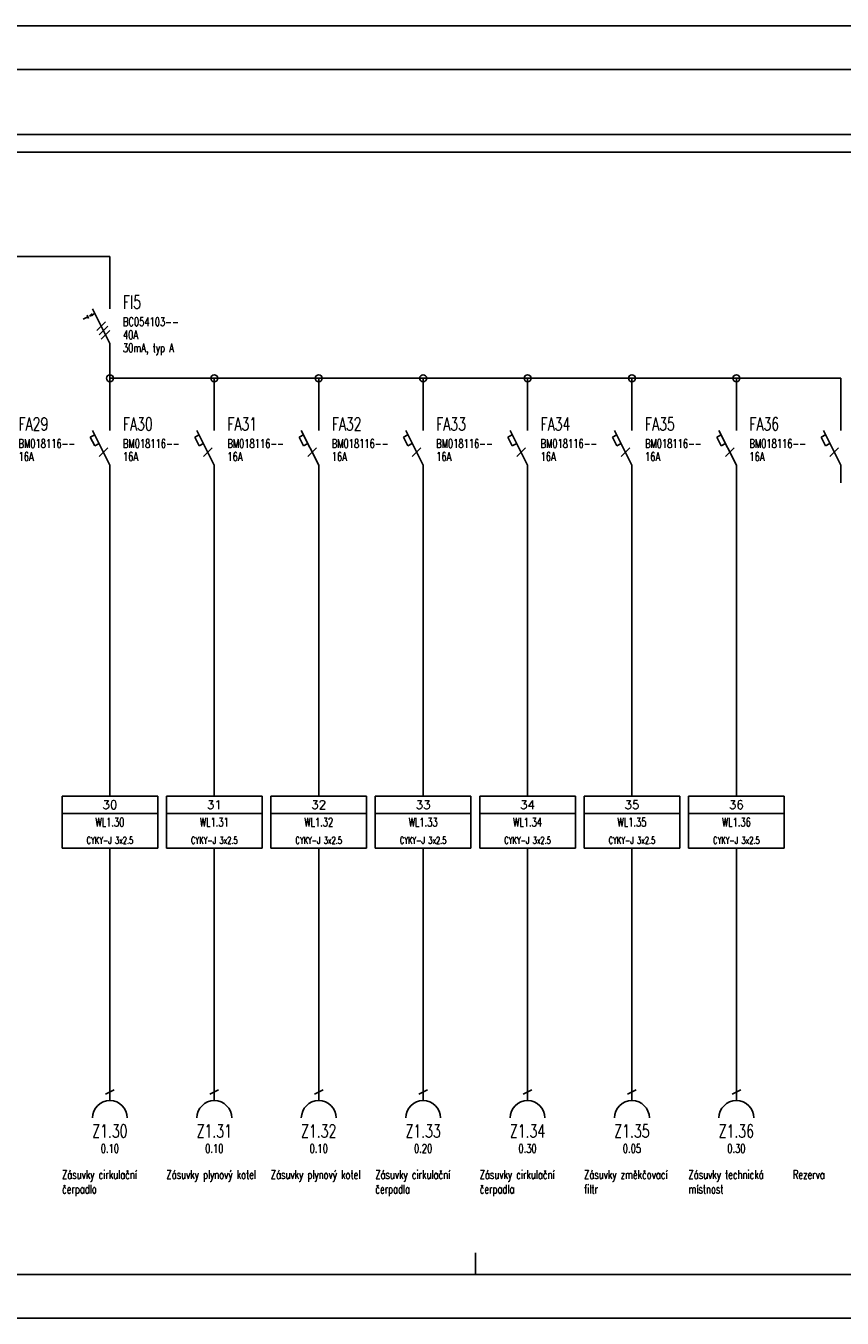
# Model space of a CAD drawing. Extents: x 0 to 1890, y 0 to 297.
# Tile 4 of 7: x 737 to 924, y 0 to 297. Entities that reach past the tile are written whole.
import ezdxf
from ezdxf.enums import TextEntityAlignment as Align

# ---------------------------------------------------------------- set-up
doc = ezdxf.new("R2010")
doc.units = 0
doc.header["$LTSCALE"] = 10
doc.header["$MEASUREMENT"] = 0
doc.layers.get('0').update_dxf_attribs({"linetype": 'CONTINUOUS'})
doc.layers.add('IDENTIFIKACE', color=1, linetype='CONTINUOUS')
doc.layers.add('PAGE1', color=7, linetype='CONTINUOUS')
doc.styles.add('popis', font='romans.shx', dxfattribs={"width": 0.7})
doc.styles.get("Standard").update_dxf_attribs({"font": 'romans.shx', "width": 0.8})

# ---------------------------------------------------------------- blocks, each defined once
blk = doc.blocks.new('ELKM51')
at = {"color": 3, "linetype": 'Continuous'}
blk.add_line((0, 0), (0, -6), dxfattribs=at)
at = {"color": 7, "linetype": 'Continuous'}
blk.add_line((-1, -4.5), (1, -3.5), dxfattribs=at)
at = {"color": 3, "linetype": 'Continuous'}
blk.add_arc((0, -10), 4, 0, 180, dxfattribs=at)
at = {"color": 7, "flags": 8}
blk.add_attdef('SH', text='', height=1.8, dxfattribs=at).set_placement((-1, -2), align=Align.RIGHT)
at = {"color": 1, "linetype": 'Continuous'}
blk.add_attdef('PORADI_ZARIZENI', text='', height=3, dxfattribs=at).set_placement((0, -14.5), align=Align.CENTER)
at = {"color": 7, "linetype": 'Continuous', "flags": 1}
for tag, p in [('PAR1', (-7, -16.5)), ('DRUH_ZARIZENI', (-7, -18.166667))]:
    blk.add_attdef(tag, p, '', height=1, dxfattribs=at)
at = {"color": 7, "linetype": 'Continuous'}
blk.add_attdef('VYKON', text='', height=2, dxfattribs=at).set_placement((0, -18), align=Align.CENTER)
at = {"layer": 'IDENTIFIKACE', "color": 7, "linetype": 'Continuous', "flags": 1}
blk.add_attdef('IDENTIFIKACE', (-7, -19.833333), '', height=1, dxfattribs=at)
blk = doc.blocks.new('ELKF21')
at = {"color": 3, "linetype": 'Continuous'}
for p, q in [((0, -4), (0, 0)), ((0, -12), (-4, -4)), ((0, -16), (0, -12))]:
    blk.add_line(p, q, dxfattribs=at)
at = {"color": 7, "linetype": 'Continuous'}
for p, q in [((-4.5, -5.5), (-3.5, -5)), ((-4.5, -5.5), (-3.5, -7.5)), ((-2.5, -7), (-3.5, -7.5)), ((-2.5, -10), (-0.5, -8))]:
    blk.add_line(p, q, dxfattribs=at)
at = {"color": 7, "flags": 8}
for tag, p in [('SH', (-1, -2)), ('SD', (-1, -16))]:
    blk.add_attdef(tag, text='', height=1.8, dxfattribs=at).set_placement(p, align=Align.RIGHT)
at = {"color": 1, "linetype": 'Continuous'}
blk.add_attdef('PORADI', (3, -4), '', height=3, dxfattribs=at)
at = {"color": 7, "linetype": 'Continuous'}
for tag, p in [('TYP', (3, -8)), ('PARAM1', (3, -11)), ('PARAM2', (3, -14))]:
    blk.add_attdef(tag, p, '', height=2, dxfattribs=at)
for tag, p, flags in [('VETA', (18, -12), 1), ('DRUH', (18, -10), 1), ('INDEX_BLOKU', (18, -14), 9)]:
    blk.add_attdef(tag, p, '', height=1, dxfattribs=dict(at, flags=flags))
blk = doc.blocks.new('ELA11')
at = {"color": 7, "linetype": 'Continuous'}
for p, q in [((11, 0), (-11, 0)), ((-11, 0), (-11, -12)), ((11, -12), (11, 0)), ((-11, -4), (11, -4)), ((-11, -12), (11, -12))]:
    blk.add_line(p, q, dxfattribs=at)
for tag, p, flags in [('DELKA', (12, -0.60333), 1), ('AKTUALIZACE', (11.928236, -2.261293), 1), ('VETA_KABELU', (12, -6), 1), ('DRUH_KABELU', (12, -4), 1), ('ODKUD', (12, -7.91972), 9), ('KAM', (12, -9.91972), 9), ('INDEX_ODKUD', (12, -11.91972), 9), ('INDEX_KAM', (12, -13.91972), 9)]:
    blk.add_attdef(tag, p, '', height=1, dxfattribs=dict(at, flags=flags))
at = {"color": 7, "linetype": 'Continuous', "flags": 8}
blk.add_attdef('VYVOD', text='', height=2, dxfattribs=at).set_placement((0, -3), align=Align.CENTER)
at = {"color": 1, "linetype": 'Continuous'}
blk.add_attdef('PORADI_KABELU', text='', height=2, dxfattribs=at).set_placement((0, -7), align=Align.CENTER)
at = {"color": 7, "linetype": 'Continuous'}
blk.add_attdef('TYP_KABELU', text='', height=1.6, dxfattribs=at).set_placement((0, -11), align=Align.CENTER)
blk = doc.blocks.new('ELKCN1')
at = {"color": 4, "linetype": 'Continuous'}
blk.add_line((-12, 0), (12, 0), dxfattribs=at)
at = {"color": 3, "linetype": 'Continuous'}
blk.add_line((0, 0), (0, -8), dxfattribs=at)
blk.add_circle((0, 0), 0.8, dxfattribs=at)
blk = doc.blocks.new('ELKF33')
at = {"color": 3, "linetype": 'Continuous'}
for p, q in [((0, -4), (0, 0)), ((0, -12), (-4, -4)), ((0, -16), (0, -12))]:
    blk.add_line(p, q, dxfattribs=at)
at = {"color": 7, "linetype": 'Continuous'}
for p, q in [((-5.073313, -5.878297), (-6.146625, -6.414953)), ((-5.252198, -5.520526), (-4.894427, -6.236068)), ((-3.463344, -5.073313), (-4.715542, -5.699412)), ((-4.715542, -5.699412), (-4.089443, -5.162755)), ((-4.715542, -5.699412), (-3.910557, -5.520526)), ((-3, -9), (-1, -7)), ((-2.5, -10), (-0.5, -8)), ((-2, -11), (0, -9))]:
    blk.add_line(p, q, dxfattribs=at)
at = {"color": 7, "flags": 8}
for tag, p in [('SH', (-1, -2)), ('SD', (-1, -16))]:
    blk.add_attdef(tag, text='', height=1.8, dxfattribs=at).set_placement(p, align=Align.RIGHT)
at = {"color": 1, "linetype": 'Continuous'}
blk.add_attdef('PORADI', (3, -4), '', height=3, dxfattribs=at)
at = {"color": 7, "linetype": 'Continuous'}
for tag, p in [('TYP', (3, -8)), ('PARAM1', (3, -11)), ('PARAM2', (3, -14))]:
    blk.add_attdef(tag, p, '', height=2, dxfattribs=at)
for tag, p, flags in [('VETA', (18, -12), 1), ('DRUH', (18, -10), 1), ('INDEX_BLOKU', (18, -14), 9)]:
    blk.add_attdef(tag, p, '', height=1, dxfattribs=dict(at, flags=flags))

msp = doc.modelspace()

# ---------------------------------------------------------------- linework, layer by layer
at = {"color": 4, "linetype": 'Continuous'}
for p, q in [((624, 244), (756, 244)), ((756, 216), (768, 216)), ((912, 216), (924, 216))]:
    msp.add_line(p, q, dxfattribs=at)
at = {"color": 3, "linetype": 'Continuous'}
for p, q in [((756, 244), (756, 236)), ((756, 216), (756, 208)), ((924, 216), (924, 208))]:
    msp.add_line(p, q, dxfattribs=at)
msp.add_line((840, 10), (840, 15))
msp.add_lwpolyline([(0, 0), (1890, 0), (1890, 297), (0, 297)], close=True)
msp.add_lwpolyline([(1880, 130.65), (1880, 287), (10, 287), (10, 10), (1680, 10)])
msp.add_circle((756, 216), 0.8, dxfattribs=at)
at = {"layer": 'PAGE1', "color": 4, "linetype": 'Continuous'}
msp.add_line((480, 272), (936, 272), dxfattribs=at)
at = {"layer": 'PAGE1', "linetype": 'Continuous'}
msp.add_line((48, 268), (1320, 268), dxfattribs=at)
at = {"layer": 'PAGE1', "color": 3, "linetype": 'Continuous'}
for p, q in [((756, 220), (756, 216)), ((756, 192), (756, 144)), ((780, 192), (780, 144)), ((804, 192), (804, 144)), ((828, 192), (828, 144)), ((852, 192), (852, 144)), ((876, 192), (876, 144)), ((900, 192), (900, 144)), ((756, 144), (756, 128)), ((780, 144), (780, 128)), ((804, 144), (804, 128)), ((828, 144), (828, 128)), ((852, 144), (852, 128)), ((876, 144), (876, 128)), ((900, 144), (900, 128)), ((756, 142), (756, 120)), ((780, 142), (780, 120)), ((804, 142), (804, 120)), ((828, 142), (828, 120)), ((852, 142), (852, 120)), ((876, 142), (876, 120)), ((900, 142), (900, 120)), ((756, 108), (756, 56)), ((780, 108), (780, 56)), ((804, 108), (804, 56)), ((828, 108), (828, 56)), ((852, 108), (852, 56)), ((876, 108), (876, 56)), ((900, 108), (900, 56))]:
    msp.add_line(p, q, dxfattribs=at)

# ---------------------------------------------------------------- block references
ref = msp.add_blockref('ELKF33', (756, 236), dxfattribs=at)
ref.add_attrib('PORADI', 'FI5', (759, 232), dxfattribs={"layer": '0', "color": 1, "linetype": 'Continuous', "height": 3, "width": 0.7})
ref.add_attrib('TYP', 'BC054103--', (759, 228), dxfattribs={"layer": '0', "color": 7, "linetype": 'Continuous', "height": 2, "width": 0.7})
ref.add_attrib('PARAM1', '40A', (759, 225), dxfattribs={"layer": '0', "color": 7, "linetype": 'Continuous', "height": 2, "width": 0.7})
ref.add_attrib('PARAM2', '30mA, typ A', (759, 222), dxfattribs={"layer": '0', "color": 7, "linetype": 'Continuous', "height": 2, "width": 0.7})
for p in [(780, 216), (804, 216), (828, 216), (852, 216), (876, 216), (900, 216)]:
    msp.add_blockref('ELKCN1', p, dxfattribs=at)
at = {"layer": 'PAGE1', "color": 7, "linetype": 'Continuous'}
ref = msp.add_blockref('ELKF21', (732, 208), dxfattribs=at)
ref.add_attrib('PORADI', 'FA29', (735, 204), dxfattribs={"layer": '0', "color": 1, "linetype": 'Continuous', "height": 3, "width": 0.7})
ref.add_attrib('TYP', 'BM018116--', (735, 200), dxfattribs={"layer": '0', "color": 7, "linetype": 'Continuous', "height": 2, "width": 0.7})
ref.add_attrib('PARAM1', '16A', (735, 197), dxfattribs={"layer": '0', "color": 7, "linetype": 'Continuous', "height": 2, "width": 0.7})
ref = msp.add_blockref('ELKF21', (756, 208), dxfattribs=at)
ref.add_attrib('PORADI', 'FA30', (759, 204), dxfattribs={"layer": '0', "color": 1, "linetype": 'Continuous', "height": 3, "width": 0.7})
ref.add_attrib('TYP', 'BM018116--', (759, 200), dxfattribs={"layer": '0', "color": 7, "linetype": 'Continuous', "height": 2, "width": 0.7})
ref.add_attrib('PARAM1', '16A', (759, 197), dxfattribs={"layer": '0', "color": 7, "linetype": 'Continuous', "height": 2, "width": 0.7})
ref = msp.add_blockref('ELKF21', (780, 208), dxfattribs=at)
ref.add_attrib('PORADI', 'FA31', (783, 204), dxfattribs={"layer": '0', "color": 1, "linetype": 'Continuous', "height": 3, "width": 0.7})
ref.add_attrib('TYP', 'BM018116--', (783, 200), dxfattribs={"layer": '0', "color": 7, "linetype": 'Continuous', "height": 2, "width": 0.7})
ref.add_attrib('PARAM1', '16A', (783, 197), dxfattribs={"layer": '0', "color": 7, "linetype": 'Continuous', "height": 2, "width": 0.7})
ref = msp.add_blockref('ELKF21', (804, 208), dxfattribs=at)
ref.add_attrib('PORADI', 'FA32', (807, 204), dxfattribs={"layer": '0', "color": 1, "linetype": 'Continuous', "height": 3, "width": 0.7})
ref.add_attrib('TYP', 'BM018116--', (807, 200), dxfattribs={"layer": '0', "color": 7, "linetype": 'Continuous', "height": 2, "width": 0.7})
ref.add_attrib('PARAM1', '16A', (807, 197), dxfattribs={"layer": '0', "color": 7, "linetype": 'Continuous', "height": 2, "width": 0.7})
ref = msp.add_blockref('ELKF21', (828, 208), dxfattribs=at)
ref.add_attrib('PORADI', 'FA33', (831, 204), dxfattribs={"layer": '0', "color": 1, "linetype": 'Continuous', "height": 3, "width": 0.7})
ref.add_attrib('TYP', 'BM018116--', (831, 200), dxfattribs={"layer": '0', "color": 7, "linetype": 'Continuous', "height": 2, "width": 0.7})
ref.add_attrib('PARAM1', '16A', (831, 197), dxfattribs={"layer": '0', "color": 7, "linetype": 'Continuous', "height": 2, "width": 0.7})
ref = msp.add_blockref('ELKF21', (852, 208), dxfattribs=at)
ref.add_attrib('PORADI', 'FA34', (855, 204), dxfattribs={"layer": '0', "color": 1, "linetype": 'Continuous', "height": 3, "width": 0.7})
ref.add_attrib('TYP', 'BM018116--', (855, 200), dxfattribs={"layer": '0', "color": 7, "linetype": 'Continuous', "height": 2, "width": 0.7})
ref.add_attrib('PARAM1', '16A', (855, 197), dxfattribs={"layer": '0', "color": 7, "linetype": 'Continuous', "height": 2, "width": 0.7})
ref = msp.add_blockref('ELKF21', (876, 208), dxfattribs=at)
ref.add_attrib('PORADI', 'FA35', (879, 204), dxfattribs={"layer": '0', "color": 1, "linetype": 'Continuous', "height": 3, "width": 0.7})
ref.add_attrib('TYP', 'BM018116--', (879, 200), dxfattribs={"layer": '0', "color": 7, "linetype": 'Continuous', "height": 2, "width": 0.7})
ref.add_attrib('PARAM1', '16A', (879, 197), dxfattribs={"layer": '0', "color": 7, "linetype": 'Continuous', "height": 2, "width": 0.7})
ref = msp.add_blockref('ELKF21', (900, 208), dxfattribs=at)
ref.add_attrib('PORADI', 'FA36', (903, 204), dxfattribs={"layer": '0', "color": 1, "linetype": 'Continuous', "height": 3, "width": 0.7})
ref.add_attrib('TYP', 'BM018116--', (903, 200), dxfattribs={"layer": '0', "color": 7, "linetype": 'Continuous', "height": 2, "width": 0.7})
ref.add_attrib('PARAM1', '16A', (903, 197), dxfattribs={"layer": '0', "color": 7, "linetype": 'Continuous', "height": 2, "width": 0.7})
ref = msp.add_blockref('ELKF21', (924, 208), dxfattribs=at)
ref.add_attrib('PORADI', 'FA37', (927, 204), dxfattribs={"layer": '0', "color": 1, "linetype": 'Continuous', "height": 3, "width": 0.7})
ref.add_attrib('TYP', 'BM018116--', (927, 200), dxfattribs={"layer": '0', "color": 7, "linetype": 'Continuous', "height": 2, "width": 0.7})
ref.add_attrib('PARAM1', '16A', (927, 197), dxfattribs={"layer": '0', "color": 7, "linetype": 'Continuous', "height": 2, "width": 0.7})
at = {"layer": 'PAGE1', "color": 3, "linetype": 'Continuous'}
ref = msp.add_blockref('ELA11', (756, 120), dxfattribs=at)
ref.add_attrib('VYVOD', '30', dxfattribs={"layer": '0', "color": 7, "linetype": 'Continuous', "height": 2, "flags": 8}).set_placement((756, 117), align=Align.CENTER)
ref.add_attrib('PORADI_KABELU', 'WL1.30', dxfattribs={"layer": '0', "color": 1, "linetype": 'Continuous', "height": 2, "width": 0.7}).set_placement((756, 113), align=Align.CENTER)
ref.add_attrib('TYP_KABELU', 'CYKY-J 3x2.5', dxfattribs={"layer": '0', "color": 7, "linetype": 'Continuous', "height": 1.6, "width": 0.7}).set_placement((756, 109), align=Align.CENTER)
ref = msp.add_blockref('ELA11', (780, 120), dxfattribs=at)
ref.add_attrib('VYVOD', '31', dxfattribs={"layer": '0', "color": 7, "linetype": 'Continuous', "height": 2, "flags": 8}).set_placement((780, 117), align=Align.CENTER)
ref.add_attrib('PORADI_KABELU', 'WL1.31', dxfattribs={"layer": '0', "color": 1, "linetype": 'Continuous', "height": 2, "width": 0.7}).set_placement((780, 113), align=Align.CENTER)
ref.add_attrib('TYP_KABELU', 'CYKY-J 3x2.5', dxfattribs={"layer": '0', "color": 7, "linetype": 'Continuous', "height": 1.6, "width": 0.7}).set_placement((780, 109), align=Align.CENTER)
ref = msp.add_blockref('ELA11', (804, 120), dxfattribs=at)
ref.add_attrib('VYVOD', '32', dxfattribs={"layer": '0', "color": 7, "linetype": 'Continuous', "height": 2, "flags": 8}).set_placement((804, 117), align=Align.CENTER)
ref.add_attrib('PORADI_KABELU', 'WL1.32', dxfattribs={"layer": '0', "color": 1, "linetype": 'Continuous', "height": 2, "width": 0.7}).set_placement((804, 113), align=Align.CENTER)
ref.add_attrib('TYP_KABELU', 'CYKY-J 3x2.5', dxfattribs={"layer": '0', "color": 7, "linetype": 'Continuous', "height": 1.6, "width": 0.7}).set_placement((804, 109), align=Align.CENTER)
ref = msp.add_blockref('ELA11', (828, 120), dxfattribs=at)
ref.add_attrib('VYVOD', '33', dxfattribs={"layer": '0', "color": 7, "linetype": 'Continuous', "height": 2, "flags": 8}).set_placement((828, 117), align=Align.CENTER)
ref.add_attrib('PORADI_KABELU', 'WL1.33', dxfattribs={"layer": '0', "color": 1, "linetype": 'Continuous', "height": 2, "width": 0.7}).set_placement((828, 113), align=Align.CENTER)
ref.add_attrib('TYP_KABELU', 'CYKY-J 3x2.5', dxfattribs={"layer": '0', "color": 7, "linetype": 'Continuous', "height": 1.6, "width": 0.7}).set_placement((828, 109), align=Align.CENTER)
ref = msp.add_blockref('ELA11', (852, 120), dxfattribs=at)
ref.add_attrib('VYVOD', '34', dxfattribs={"layer": '0', "color": 7, "linetype": 'Continuous', "height": 2, "flags": 8}).set_placement((852, 117), align=Align.CENTER)
ref.add_attrib('PORADI_KABELU', 'WL1.34', dxfattribs={"layer": '0', "color": 1, "linetype": 'Continuous', "height": 2, "width": 0.7}).set_placement((852, 113), align=Align.CENTER)
ref.add_attrib('TYP_KABELU', 'CYKY-J 3x2.5', dxfattribs={"layer": '0', "color": 7, "linetype": 'Continuous', "height": 1.6, "width": 0.7}).set_placement((852, 109), align=Align.CENTER)
ref = msp.add_blockref('ELA11', (876, 120), dxfattribs=at)
ref.add_attrib('VYVOD', '35', dxfattribs={"layer": '0', "color": 7, "linetype": 'Continuous', "height": 2, "flags": 8}).set_placement((876, 117), align=Align.CENTER)
ref.add_attrib('PORADI_KABELU', 'WL1.35', dxfattribs={"layer": '0', "color": 1, "linetype": 'Continuous', "height": 2, "width": 0.7}).set_placement((876, 113), align=Align.CENTER)
ref.add_attrib('TYP_KABELU', 'CYKY-J 3x2.5', dxfattribs={"layer": '0', "color": 7, "linetype": 'Continuous', "height": 1.6, "width": 0.7}).set_placement((876, 109), align=Align.CENTER)
ref = msp.add_blockref('ELA11', (900, 120), dxfattribs=at)
ref.add_attrib('VYVOD', '36', dxfattribs={"layer": '0', "color": 7, "linetype": 'Continuous', "height": 2, "flags": 8}).set_placement((900, 117), align=Align.CENTER)
ref.add_attrib('PORADI_KABELU', 'WL1.36', dxfattribs={"layer": '0', "color": 1, "linetype": 'Continuous', "height": 2, "width": 0.7}).set_placement((900, 113), align=Align.CENTER)
ref.add_attrib('TYP_KABELU', 'CYKY-J 3x2.5', dxfattribs={"layer": '0', "color": 7, "linetype": 'Continuous', "height": 1.6, "width": 0.7}).set_placement((900, 109), align=Align.CENTER)
ref = msp.add_blockref('ELKM51', (756, 56), dxfattribs=at)
ref.add_attrib('PORADI_ZARIZENI', 'Z1.30', dxfattribs={"layer": '0', "color": 1, "linetype": 'Continuous', "height": 3, "width": 0.7}).set_placement((756, 41.5), align=Align.CENTER)
ref.add_attrib('VYKON', '0.10', dxfattribs={"layer": '0', "color": 7, "linetype": 'Continuous', "height": 2, "width": 0.7}).set_placement((756, 38), align=Align.CENTER)
ref = msp.add_blockref('ELKM51', (780, 56), dxfattribs=at)
ref.add_attrib('PORADI_ZARIZENI', 'Z1.31', dxfattribs={"layer": '0', "color": 1, "linetype": 'Continuous', "height": 3, "width": 0.7}).set_placement((780, 41.5), align=Align.CENTER)
ref.add_attrib('VYKON', '0.10', dxfattribs={"layer": '0', "color": 7, "linetype": 'Continuous', "height": 2, "width": 0.7}).set_placement((780, 38), align=Align.CENTER)
ref = msp.add_blockref('ELKM51', (804, 56), dxfattribs=at)
ref.add_attrib('PORADI_ZARIZENI', 'Z1.32', dxfattribs={"layer": '0', "color": 1, "linetype": 'Continuous', "height": 3, "width": 0.7}).set_placement((804, 41.5), align=Align.CENTER)
ref.add_attrib('VYKON', '0.10', dxfattribs={"layer": '0', "color": 7, "linetype": 'Continuous', "height": 2, "width": 0.7}).set_placement((804, 38), align=Align.CENTER)
ref = msp.add_blockref('ELKM51', (828, 56), dxfattribs=at)
ref.add_attrib('PORADI_ZARIZENI', 'Z1.33', dxfattribs={"layer": '0', "color": 1, "linetype": 'Continuous', "height": 3, "width": 0.7}).set_placement((828, 41.5), align=Align.CENTER)
ref.add_attrib('VYKON', '0.20', dxfattribs={"layer": '0', "color": 7, "linetype": 'Continuous', "height": 2, "width": 0.7}).set_placement((828, 38), align=Align.CENTER)
ref = msp.add_blockref('ELKM51', (852, 56), dxfattribs=at)
ref.add_attrib('PORADI_ZARIZENI', 'Z1.34', dxfattribs={"layer": '0', "color": 1, "linetype": 'Continuous', "height": 3, "width": 0.7}).set_placement((852, 41.5), align=Align.CENTER)
ref.add_attrib('VYKON', '0.30', dxfattribs={"layer": '0', "color": 7, "linetype": 'Continuous', "height": 2, "width": 0.7}).set_placement((852, 38), align=Align.CENTER)
ref = msp.add_blockref('ELKM51', (876, 56), dxfattribs=at)
ref.add_attrib('PORADI_ZARIZENI', 'Z1.35', dxfattribs={"layer": '0', "color": 1, "linetype": 'Continuous', "height": 3, "width": 0.7}).set_placement((876, 41.5), align=Align.CENTER)
ref.add_attrib('VYKON', '0.05', dxfattribs={"layer": '0', "color": 7, "linetype": 'Continuous', "height": 2, "width": 0.7}).set_placement((876, 38), align=Align.CENTER)
ref = msp.add_blockref('ELKM51', (900, 56), dxfattribs=at)
ref.add_attrib('PORADI_ZARIZENI', 'Z1.36', dxfattribs={"layer": '0', "color": 1, "linetype": 'Continuous', "height": 3, "width": 0.7}).set_placement((900, 41.5), align=Align.CENTER)
ref.add_attrib('VYKON', '0.30', dxfattribs={"layer": '0', "color": 7, "linetype": 'Continuous', "height": 2, "width": 0.7}).set_placement((900, 38), align=Align.CENTER)

# ---------------------------------------------------------------- texts
at = {"layer": 'PAGE1', "color": 7, "linetype": 'Continuous', "char_height": 2, "width": 22, "attachment_point": 1, "style": 'popis'}
for s, insert in [('Zásuvky cirkulační čerpadlo', (745, 34)), ('Zásuvky plynový kotel', (769, 34)), ('Zásuvky plynový kotel', (793, 34)), ('Zásuvky cirkulační čerpadla', (817, 34)), ('Zásuvky cirkulační čerpadla', (841, 34)), ('Zásuvky změkčovací filtr', (865, 34)), ('Zásuvky technická místnost', (889, 34)), ('Rezerva', (913, 34))]:
    msp.add_mtext(s, dxfattribs=dict(at, insert=insert))

doc.saveas('drawing.dxf')
